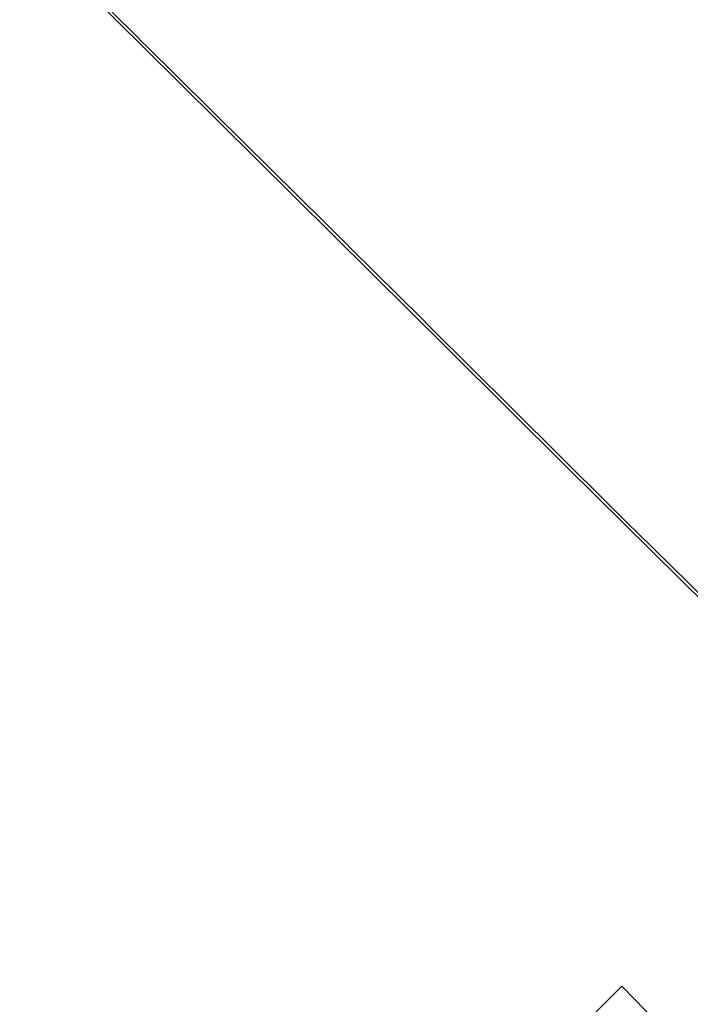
# Model space of a CAD drawing. Header units: metres. Extents: x 105376 to 107446, y 444190 to 447356.
# Tile 14 of 90: x 106299 to 106412, y 446311 to 446477. Entities that reach past the tile are written whole.
import ezdxf

# ---------------------------------------------------------------- set-up
doc = ezdxf.new("R2010")
doc.units = ezdxf.units.M
doc.header["$MEASUREMENT"] = 0
doc.layers.add('begroeid terreindeel kenmerkpunt', color=3, linetype='Continuous', lineweight=0)
doc.layers.add('wegdeel vlak', color=2, linetype='Continuous', lineweight=0)

msp = doc.modelspace()

# ---------------------------------------------------------------- linework, layer by layer
at = {"layer": 'begroeid terreindeel kenmerkpunt', "flags": 128}
msp.add_lwpolyline([(106379.72, 446293.38), (106400.19, 446313.75), (106406.15, 446307.64)], dxfattribs=at)
msp.add_lwpolyline([(106379.72, 446293.38), (106400.19, 446313.75), (106406.15, 446307.64)], dxfattribs=at)
at = {"layer": 'wegdeel vlak', "flags": 128}
for points in [[(106414.66, 446377.86), (106391.03, 446401.23), (106371.02, 446421.06), (106344.82, 446447.03), (106319.38, 446472.29), (106298.58, 446492.83)], [(106414.66, 446377.86), (106391.03, 446401.23), (106371.02, 446421.06), (106344.82, 446447.03), (106319.38, 446472.29), (106298.58, 446492.83)], [(106307.09, 446485.09), (106318.16, 446474.13), (106319.44, 446472.87), (106319.79, 446472.49), (106336.38, 446456.11), (106350.14, 446442.54), (106350.49, 446442.15), (106352.04, 446440.64), (106353.49, 446439.21), (106354.64, 446438.06), (106366.41, 446426.39), (106367.65, 446425.13), (106368.01, 446424.79), (106381.62, 446411.29), (106398.26, 446394.72), (106398.61, 446394.38), (106400.01, 446393), (106401.43, 446391.6), (106402.72, 446390.36), (106414.5, 446378.74)], [(106307.09, 446485.09), (106318.16, 446474.13), (106319.44, 446472.87), (106319.79, 446472.49), (106336.38, 446456.11), (106350.14, 446442.54), (106350.49, 446442.15), (106352.04, 446440.64), (106353.49, 446439.21), (106354.64, 446438.06), (106366.41, 446426.39), (106367.65, 446425.13), (106368.01, 446424.79), (106381.62, 446411.29), (106398.26, 446394.72), (106398.61, 446394.38), (106400.01, 446393), (106401.43, 446391.6), (106402.72, 446390.36), (106414.5, 446378.74)]]:
    msp.add_lwpolyline(points, dxfattribs=at)

doc.saveas('drawing.dxf')
